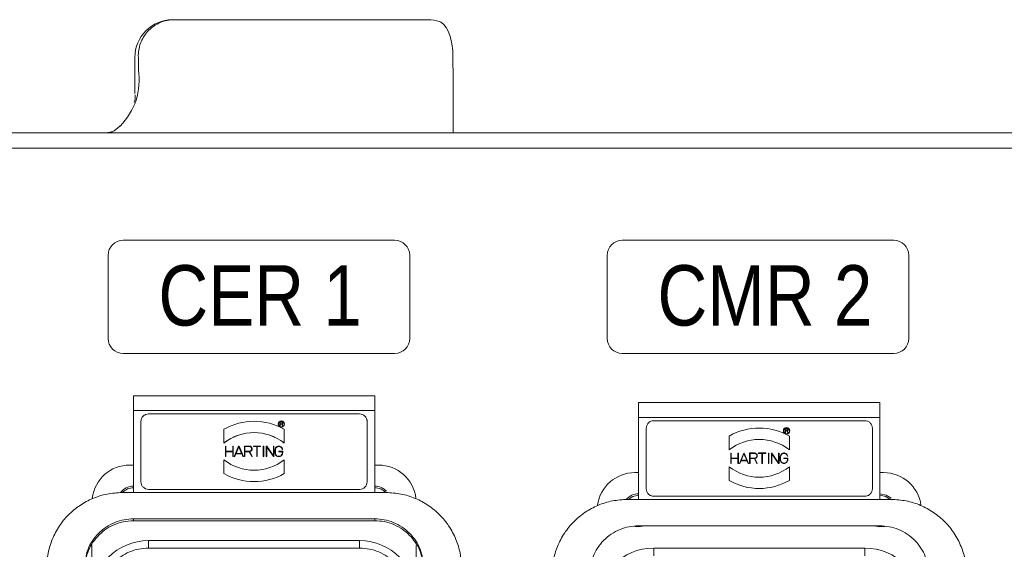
# Model space of a CAD drawing. Header units: millimetres. Extents: x 2665 to 40538, y 289 to 6965.
# Tile 66 of 68: x 10636 to 10897, y 4026 to 4167. Entities that reach past the tile are written whole.
import ezdxf

# ---------------------------------------------------------------- set-up
doc = ezdxf.new("R2010")
doc.units = ezdxf.units.MM
doc.header["$LTSCALE"] = 10
doc.linetypes.add('PHANTOM', pattern=[12.7, 6.35, -1.27, 1.27, -1.27, 1.27, -1.27])
doc.layers.add('6', color=2, linetype='Continuous')
doc.layers.add('LineThick', color=7, linetype='Continuous', lineweight=13)
doc.styles.get("Standard").update_dxf_attribs({"font": 'romans.shx'})

# ---------------------------------------------------------------- blocks, each defined once
blk = doc.blocks.new('DSAFASDF')
for p, q in [((1859.74, 720.73), (1895.74, 720.73)), ((1857.74, 707.73), (1857.74, 718.73)), ((1897.74, 718.73), (1897.74, 707.73)), ((1895.74, 705.73), (1859.74, 705.73))]:
    blk.add_line(p, q)
for centre, start, end in [((1859.74, 718.73), 90, 180), ((1895.74, 718.73), 0, 90), ((1859.74, 707.73), 180, 270), ((1895.74, 707.73), 270, 0)]:
    blk.add_arc(centre, 2, start, end)
blk = doc.blocks.new('VIEW CCC')
at = {"color": 7, "linetype": 'Continuous', "lineweight": 15}
for p, q in [((53992.9, 1350.98), (54022.49, 1350.98)), ((54022.49, 1350.98), (54060.55, 1350.98)), ((53982.9, 1340.98), (53982.9, 1331.42)), ((54067.3, 1340.97), (54067.3, 1340.98)), ((54067.3, 1340.89), (54067.33, 1335.45)), ((54067.33, 1320.98), (54067.33, 1335.45)), ((54535.54, 1320.98), (53775.54, 1320.98)), ((54056.19, 1320.98), (54056.56, 1320.98)), ((54541.54, 1316.98), (53769.54, 1316.98)), ((54046.54, 1251.33), (53982.54, 1251.33)), ((53982.54, 1247.4), (53982.54, 1251.33)), ((54046.54, 1251.33), (54046.54, 1247.4)), ((54180.54, 1249.58), (54116.54, 1249.58)), ((54116.54, 1245.58), (54116.54, 1249.58)), ((54180.54, 1249.58), (54180.54, 1245.58)), ((53982.54, 1247.4), (53982.54, 1225.7)), ((54046.54, 1247.4), (53982.54, 1247.4)), ((54042.54, 1246.55), (53986.54, 1246.55)), ((54042.54, 1246.53), (53986.54, 1246.53)), ((54046.54, 1225.7), (54046.54, 1247.4)), ((53984.54, 1244.55), (53984.54, 1228.55)), ((54020.94, 1243.88), (54020.94, 1243.86)), ((54021.39, 1243.38), (54021.39, 1244.42)), ((54021.39, 1244.42), (54021.89, 1244.42)), ((54021.47, 1243.38), (54021.39, 1243.38)), ((54021.39, 1243.36), (54021.39, 1243.38)), ((54021.47, 1244.34), (54021.89, 1244.34)), ((54021.47, 1243.92), (54021.47, 1244.34)), ((54021.89, 1243.92), (54021.47, 1243.92)), ((54021.87, 1243.84), (54021.47, 1243.84)), ((54021.47, 1243.84), (54021.47, 1243.38)), ((54021.47, 1243.38), (54021.47, 1243.36)), ((54022.1, 1243.38), (54021.87, 1243.84)), ((54022.1, 1243.36), (54021.87, 1243.82)), ((54021.89, 1244.34), (54021.89, 1244.32)), ((54021.95, 1243.85), (54022.19, 1243.38)), ((54022.1, 1243.38), (54022.19, 1243.38)), ((54022.1, 1243.36), (54022.1, 1243.38)), ((54022.18, 1244.12), (54022.18, 1244.13)), ((54022.62, 1243.86), (54022.62, 1243.88)), ((54044.54, 1228.55), (54044.54, 1244.55)), ((54116.54, 1245.58), (54116.54, 1223.88)), ((54180.54, 1245.58), (54116.54, 1245.58)), ((54176.54, 1244.73), (54120.54, 1244.73)), ((54180.54, 1223.88), (54180.54, 1245.58)), ((54006.54, 1238.85), (54006.54, 1242.46)), ((54022.54, 1242.46), (54022.54, 1238.85)), ((54118.54, 1242.73), (54118.54, 1226.73)), ((54140.54, 1237.03), (54140.54, 1240.64)), ((54155.39, 1241.56), (54155.39, 1242.6)), ((54155.39, 1242.6), (54155.89, 1242.6)), ((54155.47, 1241.56), (54155.39, 1241.56)), ((54155.47, 1242.52), (54155.89, 1242.52)), ((54155.47, 1242.1), (54155.47, 1242.52)), ((54155.89, 1242.1), (54155.47, 1242.1)), ((54155.87, 1242.02), (54155.47, 1242.02)), ((54155.47, 1242.02), (54155.47, 1241.56)), ((54156.1, 1241.56), (54155.87, 1242.02)), ((54155.95, 1242.03), (54156.19, 1241.56)), ((54156.1, 1241.56), (54156.19, 1241.56)), ((54156.54, 1240.64), (54156.54, 1237.03)), ((54178.54, 1226.73), (54178.54, 1242.73)), ((54006.54, 1238.85), (54006.54, 1238.83)), ((54011.98, 1235.25), (54011.98, 1238.01)), ((54011.98, 1238.01), (54013.29, 1238.01)), ((54014.35, 1238.01), (54014.35, 1237.89)), ((54014.35, 1238.01), (54016.28, 1238.01)), ((54016.28, 1237.89), (54016.28, 1238.01)), ((54022.54, 1238.83), (54022.54, 1238.85)), ((54007.08, 1237.95), (54006.96, 1237.95)), ((54006.96, 1235.25), (54006.96, 1237.95)), ((54007.08, 1237.95), (54007.08, 1236.66)), ((54007.08, 1236.66), (54008.89, 1236.66)), ((54008.89, 1236.54), (54007.08, 1236.54)), ((54007.08, 1236.54), (54007.08, 1235.25)), ((54008.89, 1236.53), (54007.08, 1236.53)), ((54008.89, 1236.66), (54008.89, 1237.95)), ((54009.01, 1237.95), (54008.89, 1237.95)), ((54008.89, 1235.25), (54008.89, 1236.54)), ((54009.01, 1237.95), (54009.01, 1235.25)), ((54009.27, 1235.25), (54010.43, 1237.95)), ((54009.71, 1235.96), (54009.4, 1235.25)), ((54009.71, 1235.95), (54009.4, 1235.24)), ((54011.28, 1235.96), (54009.71, 1235.96)), ((54009.71, 1235.95), (54009.71, 1235.96)), ((54011.28, 1235.95), (54009.71, 1235.95)), ((54009.76, 1236.08), (54010.49, 1237.8)), ((54011.23, 1236.08), (54009.76, 1236.08)), ((54009.77, 1236.08), (54010.49, 1237.78)), ((54010.56, 1237.95), (54010.43, 1237.95)), ((54010.49, 1237.8), (54011.23, 1236.08)), ((54010.49, 1237.78), (54010.49, 1237.8)), ((54010.49, 1237.78), (54011.22, 1236.08)), ((54010.56, 1237.95), (54011.72, 1235.25)), ((54011.59, 1235.25), (54011.28, 1235.96)), ((54011.28, 1235.95), (54011.28, 1235.96)), ((54011.59, 1235.24), (54011.28, 1235.95)), ((54012.1, 1237.89), (54013.29, 1237.89)), ((54012.1, 1236.66), (54012.1, 1237.89)), ((54012.1, 1237.87), (54013.29, 1237.87)), ((54013.29, 1236.66), (54012.1, 1236.66)), ((54013.25, 1236.54), (54012.1, 1236.54)), ((54012.1, 1236.54), (54012.1, 1235.25)), ((54013.25, 1236.53), (54012.1, 1236.53)), ((54013.9, 1235.25), (54013.25, 1236.54)), ((54013.25, 1236.53), (54013.25, 1236.54)), ((54013.9, 1235.24), (54013.25, 1236.53)), ((54013.38, 1236.55), (54014.03, 1235.25)), ((54014.03, 1237.26), (54014.03, 1237.28)), ((54015.26, 1237.89), (54014.35, 1237.89)), ((54014.35, 1237.89), (54014.35, 1237.87)), ((54015.26, 1237.87), (54014.35, 1237.87)), ((54015.26, 1235.25), (54015.26, 1237.89)), ((54016.28, 1237.89), (54015.38, 1237.89)), ((54015.38, 1237.89), (54015.38, 1235.25)), ((54016.28, 1237.87), (54015.38, 1237.87)), ((54016.28, 1237.87), (54016.28, 1237.89)), ((54017.11, 1237.95), (54016.99, 1237.95)), ((54016.99, 1235.25), (54016.99, 1237.95)), ((54017.11, 1237.95), (54017.11, 1235.25)), ((54017.76, 1237.95), (54017.9, 1237.95)), ((54017.76, 1235.25), (54017.76, 1237.95)), ((54019.68, 1235.25), (54017.88, 1237.77)), ((54017.88, 1237.77), (54017.88, 1235.25)), ((54019.68, 1235.24), (54017.88, 1237.75)), ((54017.9, 1237.95), (54019.69, 1235.44)), ((54019.69, 1235.44), (54019.69, 1237.95)), ((54019.81, 1237.95), (54019.69, 1237.95)), ((54019.81, 1237.95), (54019.81, 1235.25)), ((54020.08, 1236.22), (54020.08, 1236.99)), ((54020.08, 1236.2), (54020.08, 1236.22)), ((54020.2, 1236.99), (54020.2, 1236.22)), ((54020.2, 1236.97), (54020.2, 1236.99)), ((54021.1, 1236.66), (54021.1, 1236.54)), ((54021.1, 1236.66), (54022.13, 1236.66)), ((54022.01, 1236.54), (54021.1, 1236.54)), ((54021.1, 1236.54), (54021.1, 1236.53)), ((54022.01, 1236.53), (54021.1, 1236.53)), ((54021.99, 1237.17), (54022.11, 1237.17)), ((54021.99, 1237.15), (54021.99, 1237.17)), ((54021.99, 1237.15), (54022.11, 1237.15)), ((54022.01, 1236.22), (54022.01, 1236.54)), ((54022.11, 1237.17), (54022.11, 1237.15)), ((54022.13, 1236.66), (54022.13, 1236.22)), ((54022.13, 1236.2), (54022.13, 1236.22)), ((54140.96, 1233.43), (54140.96, 1236.13)), ((54141.08, 1236.13), (54140.96, 1236.13)), ((54141.08, 1236.13), (54141.08, 1234.84)), ((54143.01, 1236.13), (54142.89, 1236.13)), ((54142.89, 1234.84), (54142.89, 1236.13)), ((54143.01, 1236.13), (54143.01, 1233.43)), ((54143.27, 1233.43), (54144.43, 1236.13)), ((54143.76, 1234.26), (54144.49, 1235.98)), ((54144.56, 1236.13), (54144.43, 1236.13)), ((54144.49, 1235.98), (54145.23, 1234.26)), ((54144.56, 1236.13), (54145.72, 1233.43)), ((54145.98, 1233.43), (54145.98, 1236.19)), ((54145.98, 1236.19), (54147.29, 1236.19)), ((54146.1, 1236.07), (54147.29, 1236.07)), ((54146.1, 1234.84), (54146.1, 1236.07)), ((54148.35, 1236.19), (54148.35, 1236.07)), ((54148.35, 1236.19), (54150.28, 1236.19)), ((54149.26, 1236.07), (54148.35, 1236.07)), ((54149.26, 1233.43), (54149.26, 1236.07)), ((54150.28, 1236.07), (54149.38, 1236.07)), ((54149.38, 1236.07), (54149.38, 1233.43)), ((54150.28, 1236.07), (54150.28, 1236.19)), ((54150.99, 1233.43), (54150.99, 1236.13)), ((54151.11, 1236.13), (54150.99, 1236.13)), ((54151.11, 1236.13), (54151.11, 1233.43)), ((54151.76, 1236.13), (54151.9, 1236.13)), ((54151.76, 1233.43), (54151.76, 1236.13)), ((54151.88, 1235.95), (54151.88, 1233.43)), ((54153.68, 1233.43), (54151.88, 1235.95)), ((54151.9, 1236.13), (54153.69, 1233.62)), ((54153.81, 1236.13), (54153.69, 1236.13)), ((54153.69, 1233.62), (54153.69, 1236.13)), ((54153.81, 1236.13), (54153.81, 1233.43)), ((53982.54, 1232.98), (53981.54, 1232.98)), ((54006.54, 1234.36), (54006.54, 1230.75)), ((54007.08, 1235.25), (54006.96, 1235.25)), ((54006.96, 1235.24), (54006.96, 1235.25)), ((54006.96, 1235.24), (54007.08, 1235.24)), ((54007.08, 1235.25), (54007.08, 1235.24)), ((54008.89, 1235.25), (54009.01, 1235.25)), ((54008.89, 1235.24), (54008.89, 1235.25)), ((54008.89, 1235.24), (54009.01, 1235.24)), ((54009.01, 1235.25), (54009.01, 1235.24)), ((54009.4, 1235.25), (54009.27, 1235.25)), ((54009.27, 1235.24), (54009.27, 1235.25)), ((54009.27, 1235.24), (54009.4, 1235.24)), ((54009.4, 1235.25), (54009.4, 1235.24)), ((54011.59, 1235.25), (54011.72, 1235.25)), ((54011.59, 1235.24), (54011.59, 1235.25)), ((54011.59, 1235.24), (54011.72, 1235.24)), ((54011.72, 1235.25), (54011.72, 1235.24)), ((54012.1, 1235.25), (54011.98, 1235.25)), ((54011.98, 1235.24), (54011.98, 1235.25)), ((54011.98, 1235.24), (54012.1, 1235.24)), ((54012.1, 1235.25), (54012.1, 1235.24)), ((54014.03, 1235.25), (54013.9, 1235.25)), ((54013.9, 1235.24), (54013.9, 1235.25)), ((54014.03, 1235.24), (54013.9, 1235.24)), ((54014.03, 1235.24), (54014.03, 1235.25)), ((54015.38, 1235.25), (54015.26, 1235.25)), ((54015.26, 1235.24), (54015.26, 1235.25)), ((54015.26, 1235.24), (54015.38, 1235.24)), ((54015.38, 1235.25), (54015.38, 1235.24)), ((54016.99, 1235.24), (54016.99, 1235.25)), ((54017.11, 1235.25), (54016.99, 1235.25)), ((54016.99, 1235.24), (54017.11, 1235.24)), ((54017.11, 1235.25), (54017.11, 1235.24)), ((54017.76, 1235.24), (54017.76, 1235.25)), ((54017.88, 1235.25), (54017.76, 1235.25)), ((54017.76, 1235.24), (54017.88, 1235.24)), ((54017.88, 1235.25), (54017.88, 1235.24)), ((54019.68, 1235.24), (54019.68, 1235.25)), ((54019.81, 1235.25), (54019.68, 1235.25)), ((54019.81, 1235.24), (54019.68, 1235.24)), ((54019.81, 1235.24), (54019.81, 1235.25)), ((54022.54, 1230.75), (54022.54, 1234.36)), ((54047.54, 1232.98), (54046.54, 1232.98)), ((54141.08, 1233.43), (54140.96, 1233.43)), ((54141.08, 1234.84), (54142.89, 1234.84)), ((54141.08, 1234.72), (54141.08, 1233.43)), ((54142.89, 1234.72), (54141.08, 1234.72)), ((54142.89, 1233.43), (54142.89, 1234.72)), ((54142.89, 1233.43), (54143.01, 1233.43)), ((54143.4, 1233.43), (54143.27, 1233.43)), ((54143.71, 1234.14), (54143.4, 1233.43)), ((54145.28, 1234.14), (54143.71, 1234.14)), ((54145.23, 1234.26), (54143.76, 1234.26)), ((54145.59, 1233.43), (54145.28, 1234.14)), ((54145.59, 1233.43), (54145.72, 1233.43)), ((54146.1, 1233.43), (54145.98, 1233.43)), ((54147.29, 1234.84), (54146.1, 1234.84)), ((54147.25, 1234.72), (54146.1, 1234.72)), ((54146.1, 1234.72), (54146.1, 1233.43)), ((54147.9, 1233.43), (54147.25, 1234.72)), ((54147.38, 1234.73), (54148.03, 1233.43)), ((54148.03, 1233.43), (54147.9, 1233.43)), ((54149.38, 1233.43), (54149.26, 1233.43)), ((54151.11, 1233.43), (54150.99, 1233.43)), ((54151.88, 1233.43), (54151.76, 1233.43)), ((54153.81, 1233.43), (54153.68, 1233.43)), ((54154.08, 1234.4), (54154.08, 1235.17)), ((54154.2, 1235.17), (54154.2, 1234.4)), ((54155.1, 1234.84), (54155.1, 1234.72)), ((54155.1, 1234.84), (54156.13, 1234.84)), ((54156.01, 1234.72), (54155.1, 1234.72)), ((54155.99, 1235.35), (54156.11, 1235.35)), ((54156.01, 1234.4), (54156.01, 1234.72)), ((54156.13, 1234.84), (54156.13, 1234.4)), ((54006.54, 1230.73), (54006.54, 1230.75)), ((54022.54, 1230.75), (54022.54, 1230.73)), ((54116.54, 1230.98), (54115.54, 1230.98)), ((54140.54, 1232.54), (54140.54, 1228.93)), ((54156.54, 1228.93), (54156.54, 1232.54)), ((54181.54, 1230.98), (54180.54, 1230.98)), ((53982.54, 1225.7), (53979.54, 1225.7)), ((53982.54, 1225.7), (54046.54, 1225.7)), ((53986.54, 1226.55), (54042.54, 1226.55)), ((54049.54, 1225.7), (54046.54, 1225.7)), ((54116.54, 1223.88), (54113.54, 1223.88)), ((54116.54, 1223.88), (54180.54, 1223.88)), ((54120.54, 1224.73), (54176.54, 1224.73)), ((54183.54, 1223.88), (54180.54, 1223.88)), ((53982.54, 1218.74), (54046.54, 1218.74)), ((53982.54, 1218.25), (54046.54, 1218.25)), ((54116.54, 1216.88), (54180.54, 1216.88)), ((53986.54, 1212.98), (54042.54, 1212.98)), ((53971.54, 1197.98), (53971.54, 1211.67)), ((54057.54, 1197.98), (54057.54, 1211.67)), ((54120.54, 1210.98), (54176.54, 1210.98))]:
    blk.add_line(p, q, dxfattribs=at)
at = {"color": 8, "linetype": 'PHANTOM', "lineweight": 0}
for p, q in [((53983.84, 1340.98), (53983.84, 1337.74)), ((53986.54, 1246.53), (53986.54, 1246.55)), ((54042.54, 1246.53), (54042.54, 1246.55)), ((54013.29, 1237.89), (54013.29, 1237.87)), ((53982.54, 1218.74), (53982.54, 1218.25)), ((54046.54, 1218.74), (54046.54, 1218.25)), ((53986.54, 1210.98), (53986.54, 1212.98)), ((54042.54, 1212.98), (54042.54, 1210.98)), ((54042.54, 1210.98), (53986.54, 1210.98)), ((54120.54, 1208.98), (54120.54, 1210.98)), ((54176.54, 1210.98), (54176.54, 1208.98))]:
    blk.add_line(p, q, dxfattribs=at)
at = {"color": 7, "linetype": 'Continuous', "lineweight": 15, "flags": 128}
for points in [[(54063.86, 1350.42), (54064.06, 1350.34), (54064.81, 1349.79), (54065.51, 1348.91), (54066.12, 1347.73), (54066.62, 1346.28), (54067, 1344.63), (54067.23, 1342.84), (54067.3, 1340.98)], [(53978.99, 1322.82), (53978.31, 1322.21), (53977.55, 1321.62)], [(54116.54, 1224.98), (54115.01, 1224.68), (54113.79, 1223.88)], [(54180.54, 1225.38), (54182.23, 1225.04), (54183.57, 1224.18)], [(54183.3, 1223.88), (54182.08, 1224.68), (54180.54, 1224.98)], [(54118.14, 1216.88), (54116.54, 1216.58), (54115.51, 1216.7)], [(54181.72, 1216.74), (54180.54, 1216.58), (54178.95, 1216.88)]]:
    blk.add_lwpolyline(points, dxfattribs=at)
at = {"color": 7, "linetype": 'Continuous', "lineweight": 15}
for centre in [(54021.78, 1243.88), (54155.78, 1242.06)]:
    blk.add_circle(centre, 0.84, dxfattribs=at)
for centre, radius, start, end in [((53992.9, 1340.98), 10, 90, 180), ((54060.55, 1340.98), 10, 70.6697, 90), ((53986.54, 1244.53), 2, 89.9986, 179.994), ((54042.54, 1244.53), 2, 0.006, 90.0014), ((54014.54, 1228.6), 16, 60.005, 119.995), ((54021.78, 1243.86), 0.84, 180.0059, 359.9941), ((54014.54, 1228.6), 13, 52.026, 127.974), ((54014.54, 1228.58), 13, 52.026, 127.974), ((54148.54, 1226.78), 16, 60.0001, 119.9999), ((54013.29, 1237.28), 0.735, 277.337, 90.012), ((54148.54, 1226.78), 13, 52.0199, 127.9801), ((54021.1, 1236.2), 1.02, 179.9849, 0.0018), ((54147.29, 1235.46), 0.735, 277.348, 90), ((53981.54, 1222.98), 10, 90, 173.2447), ((54014.54, 1244.61), 13, 232.026, 307.974), ((54047.54, 1222.98), 10, 6.8221, 90), ((54014.54, 1244.61), 16, 240.0045, 299.9955), ((54014.54, 1244.59), 16, 240.005, 299.995), ((54115.54, 1220.98), 10, 90, 172.1854), ((54148.54, 1242.78), 13, 232.0202, 307.9798), ((54181.54, 1220.98), 10, 7.8896, 90), ((54148.54, 1242.78), 16, 239.9998, 300.0002), ((53982.54, 1222.98), 4.4, 90, 141.6735), ((53982.54, 1222.98), 4, 90, 137.1239), ((54046.54, 1222.98), 4.4, 44.5334, 90), ((54046.54, 1222.98), 4, 42.8761, 90), ((54116.54, 1220.98), 4.4, 90, 138.6346), ((53986.54, 1197.98), 15, 90, 180), ((54042.54, 1197.98), 15, 0, 90), ((54120.54, 1195.98), 15, 90, 180), ((54176.54, 1195.98), 15, 0, 90)]:
    blk.add_arc(centre, radius, start, end, dxfattribs=at)
at = {"color": 8, "linetype": 'PHANTOM', "lineweight": 0}
for centre, radius, start, end in [((53993.4, 1341.43), 9.57, 92.9515, 182.6759), ((53966.94, 1334.98), 17.12, 314.7164, 9.2595), ((53986.54, 1197.98), 13, 90, 180), ((54042.54, 1197.98), 13, 0, 90)]:
    blk.add_arc(centre, radius, start, end, dxfattribs=at)
blk.add_ellipse((54056.41, 1340.98), major_axis=(0, 20), ratio=0.49386, start_param=3.119405, end_param=3.141593, dxfattribs=at)
at = {"color": 7, "linetype": 'Continuous', "lineweight": 15}
for points, knots in [([(54067.3, 1340.97), (54067.3, 1340.97), (54067.3, 1340.97), (54067.3, 1340.96), (54067.3, 1340.96), (54067.3, 1340.96), (54067.3, 1340.95), (54067.3, 1340.94), (54067.3, 1340.93), (54067.3, 1340.91), (54067.3, 1340.9), (54067.3, 1340.89)], [0, 0, 0, 0, 0.013916, 0.033459, 0.071037, 0.149201, 0.225862, 0.380693, 0.535524, 0.690348, 1, 1, 1, 1]), ([(53983.02, 1331.12), (53983.02, 1331.09), (53983.03, 1330.8), (53983.01, 1330.05), (53982.79, 1329.28), (53982.74, 1329.12)], [0, 0, 0, 0, 0.06238, 0.798355, 1, 1, 1, 1]), ([(53977.56, 1321.62), (53977.56, 1321.62), (53977.57, 1321.63), (53977.16, 1321.39), (53976.15, 1321.06), (53975.24, 1321.01), (53974.79, 1320.98)], [0, 0, 0, 0, 0.095603, 0.385574, 0.696178, 1, 1, 1, 1]), ([(53986.54, 1246.55), (53986.28, 1246.52), (53985.76, 1246.46), (53985.1, 1246), (53984.63, 1245.33), (53984.57, 1244.81), (53984.54, 1244.55)], [0, 0, 0, 0, 0.249997, 0.499986, 0.74998, 1, 1, 1, 1]), ([(54044.54, 1244.55), (54044.51, 1244.81), (54044.45, 1245.33), (54043.99, 1246), (54043.33, 1246.46), (54042.81, 1246.52), (54042.54, 1246.55)], [0, 0, 0, 0, 0.25002, 0.500014, 0.750003, 1, 1, 1, 1]), ([(54022.54, 1243.88), (54022.53, 1243.78), (54022.51, 1243.58), (54022.33, 1243.33), (54022.08, 1243.16), (54021.78, 1243.1), (54021.49, 1243.16), (54021.23, 1243.33), (54021.06, 1243.58), (54021, 1243.88), (54021.06, 1244.18), (54021.23, 1244.43), (54021.49, 1244.6), (54021.78, 1244.66), (54022.08, 1244.6), (54022.33, 1244.43), (54022.51, 1244.18), (54022.53, 1243.98), (54022.54, 1243.88)], [0, 0, 0, 0, 0.062514, 0.125013, 0.187514, 0.250013, 0.31251, 0.375011, 0.437511, 0.500025, 0.562514, 0.625014, 0.687515, 0.750012, 0.812511, 0.875012, 0.937511, 1, 1, 1, 1]), ([(54021.02, 1243.86), (54021.04, 1243.96), (54021.06, 1244.16), (54021.23, 1244.42), (54021.48, 1244.58), (54021.79, 1244.65), (54021.98, 1244.59), (54022.08, 1244.57)], [0, 0, 0, 0, 0.200042, 0.400035, 0.59999, 0.799992, 1, 1, 1, 1]), ([(54021.89, 1244.42), (54021.93, 1244.42), (54022, 1244.41), (54022.09, 1244.35), (54022.16, 1244.27), (54022.19, 1244.16), (54022.18, 1244.06), (54022.13, 1243.96), (54022.05, 1243.88), (54021.99, 1243.86), (54021.95, 1243.85)], [0, 0, 0, 0, 0.125011, 0.250015, 0.374956, 0.500051, 0.624969, 0.749974, 0.875038, 1, 1, 1, 1]), ([(54021.89, 1244.34), (54021.92, 1244.34), (54021.97, 1244.33), (54022.04, 1244.28), (54022.09, 1244.21), (54022.11, 1244.13), (54022.09, 1244.05), (54022.04, 1243.98), (54021.97, 1243.93), (54021.92, 1243.92), (54021.89, 1243.92)], [0, 0, 0, 0, 0.124991, 0.250004, 0.375085, 0.500076, 0.625068, 0.749995, 0.875009, 1, 1, 1, 1]), ([(54120.54, 1244.73), (54120.28, 1244.7), (54119.76, 1244.64), (54119.1, 1244.18), (54118.63, 1243.52), (54118.57, 1242.99), (54118.54, 1242.73)], [0, 0, 0, 0, 0.250001, 0.500007, 0.750011, 1, 1, 1, 1]), ([(54178.54, 1242.73), (54178.51, 1242.99), (54178.45, 1243.52), (54177.99, 1244.18), (54177.33, 1244.64), (54176.81, 1244.7), (54176.54, 1244.73)], [0, 0, 0, 0, 0.249989, 0.499992, 0.749998, 1, 1, 1, 1]), ([(54156.54, 1242.06), (54156.53, 1241.96), (54156.51, 1241.76), (54156.33, 1241.51), (54156.08, 1241.34), (54155.78, 1241.28), (54155.49, 1241.34), (54155.23, 1241.51), (54155.06, 1241.76), (54155, 1242.06), (54155.06, 1242.36), (54155.23, 1242.61), (54155.49, 1242.78), (54155.78, 1242.84), (54156.08, 1242.78), (54156.33, 1242.61), (54156.51, 1242.36), (54156.53, 1242.16), (54156.54, 1242.06)], [0, 0, 0, 0, 0.062506, 0.124999, 0.187499, 0.250002, 0.312506, 0.375006, 0.437499, 0.500005, 0.562511, 0.625004, 0.687504, 0.750003, 0.812501, 0.875001, 0.937494, 1, 1, 1, 1]), ([(54155.89, 1242.6), (54155.93, 1242.6), (54156, 1242.59), (54156.09, 1242.53), (54156.16, 1242.45), (54156.19, 1242.34), (54156.18, 1242.24), (54156.13, 1242.14), (54156.05, 1242.06), (54155.99, 1242.04), (54155.95, 1242.03)], [0, 0, 0, 0, 0.125004, 0.250011, 0.375047, 0.499994, 0.625033, 0.750022, 0.874985, 1, 1, 1, 1]), ([(54155.89, 1242.52), (54155.92, 1242.52), (54155.97, 1242.51), (54156.04, 1242.47), (54156.09, 1242.4), (54156.11, 1242.31), (54156.09, 1242.23), (54156.04, 1242.16), (54155.97, 1242.11), (54155.92, 1242.11), (54155.89, 1242.1)], [0, 0, 0, 0, 0.124995, 0.249901, 0.374974, 0.49995, 0.624925, 0.749998, 0.875005, 1, 1, 1, 1]), ([(54020.08, 1236.99), (54020.09, 1237.12), (54020.12, 1237.37), (54020.33, 1237.7), (54020.64, 1237.93), (54021.01, 1238.03), (54021.39, 1238), (54021.74, 1237.82), (54022, 1237.54), (54022.07, 1237.29), (54022.11, 1237.17)], [0, 0, 0, 0, 0.124977, 0.25, 0.374995, 0.499996, 0.625, 0.750002, 0.874993, 1, 1, 1, 1]), ([(54013.29, 1237.89), (54013.37, 1237.88), (54013.53, 1237.87), (54013.74, 1237.72), (54013.87, 1237.52), (54013.92, 1237.28), (54013.87, 1237.04), (54013.74, 1236.83), (54013.53, 1236.69), (54013.37, 1236.67), (54013.29, 1236.66)], [0, 0, 0, 0, 0.125003, 0.250001, 0.374982, 0.499989, 0.624995, 0.749976, 0.875008, 1, 1, 1, 1]), ([(54013.29, 1237.87), (54013.37, 1237.87), (54013.53, 1237.85), (54013.74, 1237.7), (54013.88, 1237.5), (54013.9, 1237.34), (54013.91, 1237.26)], [0, 0, 0, 0, 0.250017, 0.500022, 0.750097, 1, 1, 1, 1]), ([(54022.13, 1236.22), (54022.11, 1236.08), (54022.08, 1235.82), (54021.84, 1235.47), (54021.5, 1235.25), (54021.1, 1235.17), (54020.7, 1235.25), (54020.36, 1235.47), (54020.12, 1235.82), (54020.09, 1236.08), (54020.08, 1236.22)], [0, 0, 0, 0, 0.125023, 0.249998, 0.375005, 0.500006, 0.625003, 0.750021, 0.875017, 1, 1, 1, 1]), ([(54021.99, 1237.17), (54021.95, 1237.28), (54021.89, 1237.49), (54021.65, 1237.73), (54021.35, 1237.88), (54021.01, 1237.91), (54020.68, 1237.81), (54020.42, 1237.61), (54020.23, 1237.32), (54020.21, 1237.1), (54020.2, 1236.99)], [0, 0, 0, 0, 0.125003, 0.249998, 0.374995, 0.5, 0.625006, 0.750013, 0.875009, 1, 1, 1, 1]), ([(54020.2, 1236.22), (54020.21, 1236.1), (54020.24, 1235.86), (54020.45, 1235.56), (54020.75, 1235.36), (54021.1, 1235.29), (54021.46, 1235.36), (54021.76, 1235.56), (54021.96, 1235.86), (54021.99, 1236.1), (54022.01, 1236.22)], [0, 0, 0, 0, 0.124981, 0.24999, 0.374982, 0.499984, 0.624984, 0.749989, 0.874972, 1, 1, 1, 1]), ([(54147.29, 1236.07), (54147.37, 1236.06), (54147.53, 1236.05), (54147.74, 1235.9), (54147.87, 1235.7), (54147.92, 1235.46), (54147.87, 1235.22), (54147.74, 1235.01), (54147.53, 1234.87), (54147.37, 1234.85), (54147.29, 1234.84)], [0, 0, 0, 0, 0.125004, 0.249994, 0.375012, 0.5, 0.624988, 0.750006, 0.874996, 1, 1, 1, 1]), ([(54154.08, 1235.17), (54154.09, 1235.3), (54154.12, 1235.55), (54154.33, 1235.88), (54154.64, 1236.11), (54155.01, 1236.21), (54155.39, 1236.18), (54155.74, 1236), (54156, 1235.72), (54156.07, 1235.47), (54156.11, 1235.35)], [0, 0, 0, 0, 0.124996, 0.250003, 0.374991, 0.499999, 0.625005, 0.750004, 0.875011, 1, 1, 1, 1]), ([(54155.99, 1235.35), (54155.95, 1235.46), (54155.89, 1235.67), (54155.65, 1235.91), (54155.35, 1236.06), (54155.01, 1236.09), (54154.68, 1235.99), (54154.42, 1235.79), (54154.23, 1235.5), (54154.21, 1235.28), (54154.2, 1235.17)], [0, 0, 0, 0, 0.124986, 0.25, 0.375011, 0.500011, 0.625014, 0.750013, 0.87503, 1, 1, 1, 1]), ([(54156.13, 1234.4), (54156.11, 1234.26), (54156.08, 1234), (54155.84, 1233.65), (54155.5, 1233.43), (54155.1, 1233.35), (54154.7, 1233.43), (54154.36, 1233.65), (54154.12, 1234), (54154.09, 1234.26), (54154.08, 1234.4)], [0, 0, 0, 0, 0.125006, 0.250001, 0.375002, 0.500004, 0.625001, 0.750015, 0.874998, 1, 1, 1, 1]), ([(54154.2, 1234.4), (54154.21, 1234.28), (54154.24, 1234.04), (54154.45, 1233.74), (54154.75, 1233.54), (54155.1, 1233.47), (54155.46, 1233.54), (54155.76, 1233.74), (54155.96, 1234.04), (54155.99, 1234.28), (54156.01, 1234.4)], [0, 0, 0, 0, 0.125002, 0.249994, 0.375001, 0.499995, 0.624994, 0.74999, 0.874994, 1, 1, 1, 1]), ([(53984.54, 1228.55), (53984.57, 1228.29), (53984.63, 1227.76), (53985.1, 1227.1), (53985.76, 1226.64), (53986.28, 1226.58), (53986.54, 1226.55)], [0, 0, 0, 0, 0.2499921, 0.4999962, 0.7499939, 1, 1, 1, 1]), ([(54042.54, 1226.55), (54042.81, 1226.58), (54043.33, 1226.64), (54043.99, 1227.1), (54044.45, 1227.76), (54044.51, 1228.29), (54044.54, 1228.55)], [0, 0, 0, 0, 0.2500061, 0.5000038, 0.7500079, 1, 1, 1, 1]), ([(53979.54, 1225.7), (53978.22, 1225.63), (53975.55, 1225.47), (53971.75, 1224.26), (53968.83, 1222.69), (53966.72, 1221.12), (53964.82, 1219.38), (53962.74, 1216.83), (53960.93, 1213.4), (53959.76, 1209.64), (53959.62, 1207.09), (53959.54, 1205.81)], [0, 0, 0, 0, 0.123982, 0.249874, 0.37168, 0.435736, 0.500059, 0.618293, 0.750024, 0.874909, 1, 1, 1, 1]), ([(54069.54, 1205.81), (54069.47, 1207.09), (54069.33, 1209.64), (54068.16, 1213.4), (54066.34, 1216.83), (54063.85, 1219.89), (54060.86, 1222.37), (54057.34, 1224.26), (54053.54, 1225.47), (54050.87, 1225.63), (54049.54, 1225.7)], [0, 0, 0, 0, 0.125112, 0.250018, 0.381772, 0.500027, 0.628259, 0.750084, 0.875998, 1, 1, 1, 1]), ([(54118.54, 1226.73), (54118.57, 1226.47), (54118.63, 1225.94), (54119.1, 1225.28), (54119.76, 1224.82), (54120.28, 1224.76), (54120.54, 1224.73)], [0, 0, 0, 0, 0.250025, 0.499996, 0.75, 1, 1, 1, 1]), ([(54176.54, 1224.73), (54176.81, 1224.76), (54177.33, 1224.82), (54177.99, 1225.28), (54178.45, 1225.94), (54178.51, 1226.47), (54178.54, 1226.73)], [0, 0, 0, 0, 0.25, 0.500005, 0.749975, 1, 1, 1, 1]), ([(54113.54, 1223.88), (54112.22, 1223.8), (54109.55, 1223.65), (54105.75, 1222.43), (54102.83, 1220.86), (54100.72, 1219.27), (54098.82, 1217.52), (54096.74, 1214.97), (54094.93, 1211.52), (54093.76, 1207.73), (54093.62, 1205.16), (54093.54, 1203.88)], [0, 0, 0, 0, 0.123981, 0.249874, 0.37168, 0.435736, 0.500058, 0.618292, 0.750026, 0.874906, 1, 1, 1, 1]), ([(54203.54, 1203.88), (54203.47, 1205.16), (54203.33, 1207.73), (54202.16, 1211.52), (54200.35, 1214.97), (54197.85, 1218.04), (54194.86, 1220.53), (54191.34, 1222.43), (54187.54, 1223.65), (54184.87, 1223.8), (54183.54, 1223.88)], [0, 0, 0, 0, 0.125115, 0.250016, 0.381772, 0.500026, 0.628259, 0.750084, 0.875998, 1, 1, 1, 1]), ([(53969.54, 1205.81), (53969.73, 1207.47), (53970.1, 1210.79), (53972.58, 1214.4), (53975.24, 1216.62), (53977.56, 1217.83), (53980.03, 1218.6), (53981.71, 1218.69), (53982.54, 1218.74)], [0, 0, 0, 0, 0.249455, 0.498864, 0.628775, 0.757887, 0.879172, 1, 1, 1, 1]), ([(53969.54, 1205.11), (53969.71, 1206.7), (53970.03, 1209.88), (53972.3, 1213.51), (53974.87, 1215.83), (53977.19, 1217.18), (53979.77, 1218.08), (53981.63, 1218.19), (53982.54, 1218.25)], [0, 0, 0, 0, 0.249786, 0.499352, 0.629462, 0.749739, 0.876995, 1, 1, 1, 1]), ([(54046.54, 1218.74), (54047.38, 1218.69), (54049.06, 1218.6), (54051.53, 1217.83), (54053.85, 1216.62), (54056.51, 1214.4), (54058.99, 1210.79), (54059.36, 1207.47), (54059.54, 1205.81)], [0, 0, 0, 0, 0.120804, 0.242117, 0.371172, 0.501136, 0.750545, 1, 1, 1, 1]), ([(54046.54, 1218.25), (54047.4, 1218.2), (54049.15, 1218.1), (54051.71, 1217.27), (54054.12, 1215.92), (54056.76, 1213.55), (54059.05, 1209.88), (54059.38, 1206.7), (54059.54, 1205.11)], [0, 0, 0, 0, 0.115406, 0.236322, 0.364324, 0.500747, 0.750237, 1, 1, 1, 1]), ([(54103.54, 1203.88), (54103.73, 1205.55), (54104.1, 1208.88), (54106.58, 1212.52), (54109.24, 1214.75), (54111.56, 1215.97), (54114.03, 1216.74), (54115.71, 1216.83), (54116.54, 1216.88)], [0, 0, 0, 0, 0.249459, 0.498863, 0.628776, 0.757886, 0.879172, 1, 1, 1, 1]), ([(54180.54, 1216.88), (54181.38, 1216.83), (54183.06, 1216.74), (54185.53, 1215.97), (54187.85, 1214.75), (54190.51, 1212.52), (54192.99, 1208.88), (54193.36, 1205.55), (54193.54, 1203.88)], [0, 0, 0, 0, 0.120805, 0.242118, 0.371172, 0.501137, 0.750547, 1, 1, 1, 1])]:
    blk.add_open_spline(points, degree=3, knots=knots, dxfattribs=at)
at = {"layer": 'LineThick', "xscale": 2.00000014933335, "yscale": 2.00000014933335, "zscale": 2.00000014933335}
for p in [(50260.34, -148.91), (50392.73, -148.91)]:
    blk.add_blockref('DSAFASDF', p, dxfattribs=at)
at = {"layer": '6', "linetype": 'ByBlock', "char_height": 16, "attachment_point": 1, "line_spacing_factor": 0.8}
for s, insert in [('{\\fArial Narrow|b0|i0|c0|p34;CER 1}', (53989.14, 1285.94)), ('{\\fArial Narrow|b0|i0|c0|p34;CMR 2}', (54121.53, 1285.94))]:
    blk.add_mtext(s, dxfattribs=dict(at, insert=insert))

msp = doc.modelspace()

# ---------------------------------------------------------------- block references
at = {"lineweight": -3}
msp.add_blockref('VIEW CCC', (-43316.267, 2815.564), dxfattribs=at)

doc.saveas('drawing.dxf')
